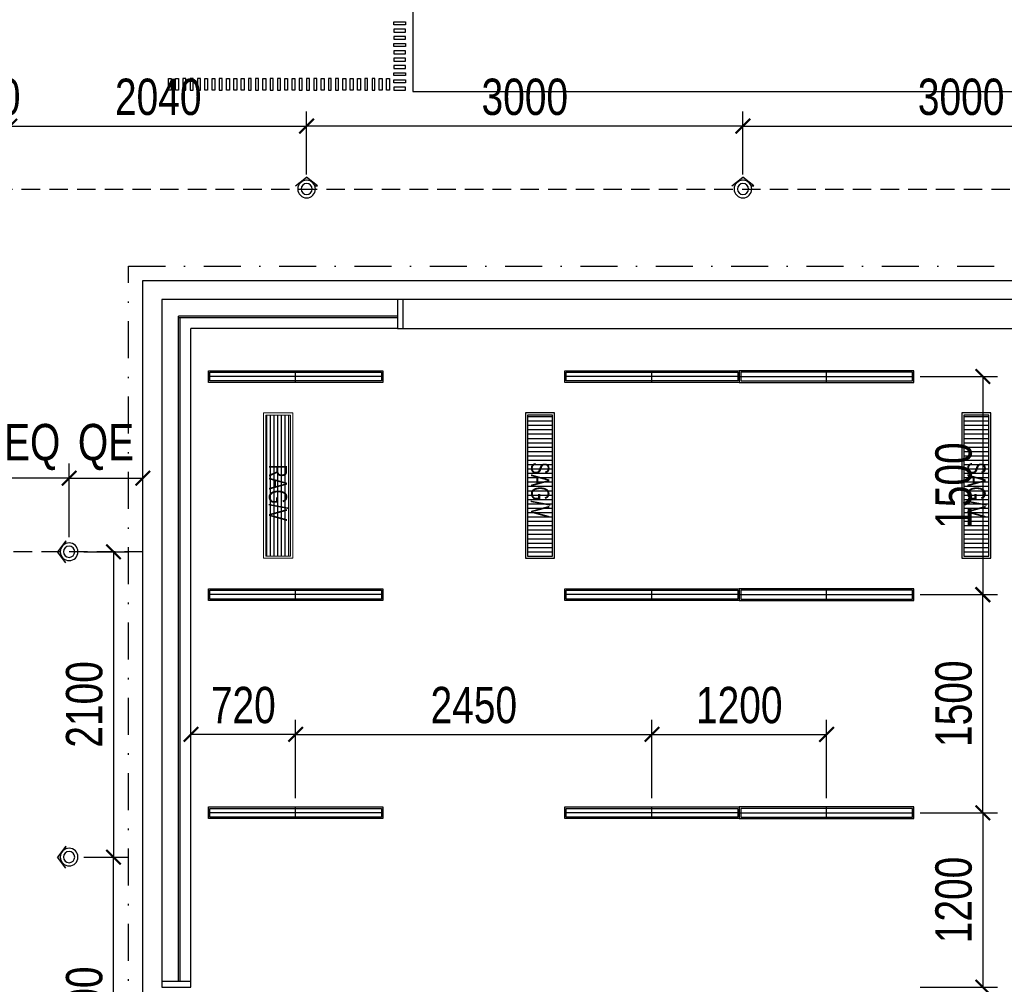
# Model space of a CAD drawing. Header units: millimetres. Extents: x -539149 to -534375, y 505028 to 505469.
# Tile 73 of 135: x -536017 to -535949, y 505231 to 505297. Entities that reach past the tile are written whole.
import ezdxf

# ---------------------------------------------------------------- set-up
doc = ezdxf.new("R2010")
doc.units = ezdxf.units.MM
doc.header["$LTSCALE"] = 10
doc.linetypes.add('DASHDOTX2', pattern=[50.8, 25.4, -12.7, 0, -12.7])
doc.linetypes.add('DASHED', pattern=[19.05, 12.7, -6.35])
doc.layers.get('Defpoints').update_dxf_attribs({"color": 8})
for name, color, linetype in [('B-平面-到顶家具H', 30, 'Continuous'), ('B-平面-到顶装饰造型线', 6, 'Continuous'), ('B-平面-完成面造型线', 6, 'Continuous'), ('C-顶棚-灯具', 4, 'Continuous'), ('C-顶棚-灯具尺寸', 4, 'Continuous'), ('C-顶棚-造型线', 30, 'Continuous')]:
    doc.layers.add(name, color=color, linetype=linetype)
doc.layers.add('C-顶棚-空调', color=4, linetype='Continuous', lineweight=20)
doc.layers.add('E-空调', color=4, linetype='Continuous', lineweight=20)
doc.styles.add('CCD_DIM', font='txt', dxfattribs={"width": 0.8})
doc.styles.add('STSL', font='txt', dxfattribs={"width": 0.8})
doc.dimstyles.new('1-1', dxfattribs={"dimscale": 0, "dimtxt": 2.5, "dimasz": 1, "dimexe": 1, "dimexo": 1, "dimgap": 0.75, "dimtad": 1, "dimdec": 0, "dimrnd": 0.005, "dimzin": 0, "dimdsep": 46, "dimtxsty": 'CCD_DIM', "dimblk": 'ARCHTICK', "dimcen": 0.13, "dimclrd": 44, "dimclre": 44, "dimclrt": 50, "dimadec": 0, "dimazin": 0, "dimtfac": 1, "dimtdec": 0, "dimtix": 1, "dimtmove": 2, "dimatfit": 3, "dimldrblk": 'HBA_Leader_Dot', "dimfxl": 5, "dimfxlon": 1, "dimtvp": 1, "dimtolj": 1, "dimtzin": 0, "dimarcsym": 0})

# ---------------------------------------------------------------- blocks, each defined once
blk = doc.blocks.new('A$C323A0BBE')
at = {"layer": 'C-顶棚-灯具', "color": 8}
for p, q in [((0, 600), (0, -600)), ((-40, 0), (40, 0))]:
    blk.add_line(p, q, dxfattribs=at)
at = {"layer": 'C-顶棚-灯具'}
blk.add_lwpolyline([(-40, -600), (40, -600), (40, 600), (-40, 600)], close=True, dxfattribs=at)
at = {"layer": 'C-顶棚-灯具', "color": 8}
blk.add_lwpolyline([(-30, -590), (30, -590), (30, 590), (-30, 590)], close=True, dxfattribs=at)
blk = doc.blocks.new('射灯(可调角度）')
h = blk.add_hatch(color=9)
edge = h.paths.add_edge_path()
edge.add_line((17.3, 44.1), (17.3, 59))
edge.add_line((17.3, 59), (63.3, 0))
edge.add_line((63.3, 0), (17.3, -59))
edge.add_line((17.3, -59), (17.3, -44.1))
edge.add_ellipse((0, 0), major_axis=(-33.5, 33.5), ratio=1, start_angle=156.4449, end_angle=225)
edge.add_ellipse((0, 0), major_axis=(33.5, 33.5), ratio=1, start_angle=315, end_angle=383.5551)
for p, q in [((17.3, 44.1), (17.3, 59)), ((17.3, 59), (63.3, 0)), ((17.3, -59), (63.3, 0))]:
    blk.add_line(p, q)
blk.add_circle((0, 0), 47.4)
at = {"color": 8}
blk.add_circle((0, 0), 30, dxfattribs=at)
blk = doc.blocks.new('_ArchTick')
at = {"color": 0, "linetype": 'ByBlock', "const_width": 0.15}
blk.add_lwpolyline([(-0.5, -0.5), (0.5, 0.5)], dxfattribs=at)
blk = doc.blocks.new('*D259')
at = {"layer": 'C-顶棚-灯具尺寸', "color": 44, "lineweight": -2, "ltscale": 0.01, "transparency": 16777216}
for p, q in [((-536020.773, 505286.399), (-536020.773, 505290.725)), ((-536017.773, 505286.399), (-536017.773, 505290.725)), ((-536020.773, 505289.725), (-536021.773, 505289.725)), ((-536017.773, 505289.725), (-536020.773, 505289.725)), ((-536017.773, 505289.725), (-536016.773, 505289.725))]:
    blk.add_line(p, q, dxfattribs=at)
at = {"layer": 'Defpoints', "color": 0, "ltscale": 0.01, "transparency": 16777216}
for p in [(-536020.773, 505289.725), (-536020.773, 505285.399), (-536017.773, 505285.399)]:
    blk.add_point(p, dxfattribs=at)
at = {"layer": 'C-顶棚-灯具尺寸', "color": 44, "lineweight": -2, "ltscale": 0.01, "transparency": 16777216}
blk.add_blockref('_ArchTick', (-536020.773, 505289.725), dxfattribs=at)
at = {"layer": 'C-顶棚-灯具尺寸', "color": 44, "lineweight": -2, "ltscale": 0.01, "transparency": 16777216, "rotation": 180}
blk.add_blockref('_ArchTick', (-536017.773, 505289.725), dxfattribs=at)
at = {"layer": 'C-顶棚-灯具尺寸', "color": 50, "ltscale": 0.01, "transparency": 16777216, "insert": (-536019.273, 505291.725), "char_height": 2.5, "attachment_point": 5, "style": 'CCD_DIM'}
blk.add_mtext('\\A1;300', dxfattribs=at)
blk = doc.blocks.new('HBA_Leader_Dot')
at = {"color": 0, "linetype": 'ByBlock'}
blk.add_line((-5, 0), (-10, 0), dxfattribs=at)
at = {"color": 0, "linetype": 'ByBlock', "const_width": 5}
blk.add_lwpolyline([(-2.5, 0, 1), (2.5, 0, 1)], format="xyb", close=True, dxfattribs=at)
blk = doc.blocks.new('*D264')
at = {"layer": 'C-顶棚-灯具尺寸', "color": 44, "lineweight": -2, "ltscale": 0.01, "transparency": 16777216}
for p, q in [((-536017.773, 505286.399), (-536017.773, 505290.725)), ((-535997.368, 505286.399), (-535997.368, 505290.725)), ((-536017.773, 505289.725), (-535997.368, 505289.725))]:
    blk.add_line(p, q, dxfattribs=at)
at = {"layer": 'Defpoints', "color": 0, "ltscale": 0.01, "transparency": 16777216}
for p in [(-535997.368, 505289.725), (-536017.773, 505285.399), (-535997.368, 505285.399)]:
    blk.add_point(p, dxfattribs=at)
at = {"layer": 'C-顶棚-灯具尺寸', "color": 44, "lineweight": -2, "ltscale": 0.01, "transparency": 16777216, "rotation": 180}
blk.add_blockref('_ArchTick', (-536017.773, 505289.725), dxfattribs=at)
at = {"layer": 'C-顶棚-灯具尺寸', "color": 44, "lineweight": -2, "ltscale": 0.01, "transparency": 16777216}
blk.add_blockref('_ArchTick', (-535997.368, 505289.725), dxfattribs=at)
at = {"layer": 'C-顶棚-灯具尺寸', "color": 50, "ltscale": 0.01, "transparency": 16777216, "insert": (-536007.571, 505291.725), "char_height": 2.5, "attachment_point": 5, "style": 'CCD_DIM'}
blk.add_mtext('\\A1;2040', dxfattribs=at)
blk = doc.blocks.new('*D265')
at = {"layer": 'C-顶棚-灯具尺寸', "color": 44, "lineweight": -2, "ltscale": 0.01, "transparency": 16777216}
for p, q in [((-535997.368, 505286.399), (-535997.368, 505290.725)), ((-535967.368, 505286.399), (-535967.368, 505290.725)), ((-535967.368, 505289.725), (-535997.368, 505289.725))]:
    blk.add_line(p, q, dxfattribs=at)
at = {"layer": 'Defpoints', "color": 0, "ltscale": 0.01, "transparency": 16777216}
for p in [(-535997.368, 505289.725), (-535997.368, 505285.399), (-535967.368, 505285.399)]:
    blk.add_point(p, dxfattribs=at)
at = {"layer": 'C-顶棚-灯具尺寸', "color": 44, "lineweight": -2, "ltscale": 0.01, "transparency": 16777216, "rotation": 180}
blk.add_blockref('_ArchTick', (-535997.368, 505289.725), dxfattribs=at)
at = {"layer": 'C-顶棚-灯具尺寸', "color": 44, "lineweight": -2, "ltscale": 0.01, "transparency": 16777216}
blk.add_blockref('_ArchTick', (-535967.368, 505289.725), dxfattribs=at)
at = {"layer": 'C-顶棚-灯具尺寸', "color": 50, "ltscale": 0.01, "transparency": 16777216, "insert": (-535982.368, 505291.725), "char_height": 2.5, "attachment_point": 5, "style": 'CCD_DIM'}
blk.add_mtext('\\A1;3000', dxfattribs=at)
blk = doc.blocks.new('*D266')
at = {"layer": 'C-顶棚-灯具尺寸', "color": 44, "lineweight": -2, "ltscale": 0.01, "transparency": 16777216}
for p, q in [((-535967.368, 505286.399), (-535967.368, 505290.725)), ((-535937.368, 505286.399), (-535937.368, 505290.725)), ((-535967.368, 505289.725), (-535937.368, 505289.725))]:
    blk.add_line(p, q, dxfattribs=at)
at = {"layer": 'Defpoints', "color": 0, "ltscale": 0.01, "transparency": 16777216}
for p in [(-535937.368, 505289.725), (-535967.368, 505285.399), (-535937.368, 505285.399)]:
    blk.add_point(p, dxfattribs=at)
at = {"layer": 'C-顶棚-灯具尺寸', "color": 44, "lineweight": -2, "ltscale": 0.01, "transparency": 16777216, "rotation": 180}
blk.add_blockref('_ArchTick', (-535967.368, 505289.725), dxfattribs=at)
at = {"layer": 'C-顶棚-灯具尺寸', "color": 44, "lineweight": -2, "ltscale": 0.01, "transparency": 16777216}
blk.add_blockref('_ArchTick', (-535937.368, 505289.725), dxfattribs=at)
at = {"layer": 'C-顶棚-灯具尺寸', "color": 50, "ltscale": 0.01, "transparency": 16777216, "insert": (-535952.368, 505291.725), "char_height": 2.5, "attachment_point": 5, "style": 'CCD_DIM'}
blk.add_mtext('\\A1;3000', dxfattribs=at)
blk = doc.blocks.new('*D330')
at = {"layer": 'C-顶棚-灯具尺寸', "color": 44, "lineweight": -2, "ltscale": 0.01, "transparency": 16777216}
for p, q in [((-535998.123, 505243.499), (-535998.123, 505248.891)), ((-535973.623, 505243.499), (-535973.623, 505248.891)), ((-535998.123, 505247.891), (-535973.623, 505247.891))]:
    blk.add_line(p, q, dxfattribs=at)
at = {"layer": 'Defpoints', "color": 0, "ltscale": 0.01, "transparency": 16777216}
for p in [(-535973.623, 505247.891), (-535998.123, 505242.499), (-535973.623, 505242.499)]:
    blk.add_point(p, dxfattribs=at)
at = {"layer": 'C-顶棚-灯具尺寸', "color": 44, "lineweight": -2, "ltscale": 0.01, "transparency": 16777216, "rotation": 180}
blk.add_blockref('_ArchTick', (-535998.123, 505247.891), dxfattribs=at)
at = {"layer": 'C-顶棚-灯具尺寸', "color": 44, "lineweight": -2, "ltscale": 0.01, "transparency": 16777216}
blk.add_blockref('_ArchTick', (-535973.623, 505247.891), dxfattribs=at)
at = {"layer": 'C-顶棚-灯具尺寸', "color": 50, "ltscale": 0.01, "transparency": 16777216, "insert": (-535985.873, 505249.891), "char_height": 2.5, "attachment_point": 5, "style": 'CCD_DIM'}
blk.add_mtext('\\A1;2450', dxfattribs=at)
blk = doc.blocks.new('*D331')
at = {"layer": 'C-顶棚-灯具尺寸', "color": 44, "lineweight": -2, "ltscale": 0.01, "transparency": 16777216}
for p, q in [((-535973.623, 505243.499), (-535973.623, 505248.891)), ((-535961.623, 505243.499), (-535961.623, 505248.891)), ((-535973.623, 505247.891), (-535961.623, 505247.891))]:
    blk.add_line(p, q, dxfattribs=at)
at = {"layer": 'Defpoints', "color": 0, "ltscale": 0.01, "transparency": 16777216}
for p in [(-535961.623, 505247.891), (-535973.623, 505242.499), (-535961.623, 505242.499)]:
    blk.add_point(p, dxfattribs=at)
at = {"layer": 'C-顶棚-灯具尺寸', "color": 44, "lineweight": -2, "ltscale": 0.01, "transparency": 16777216, "rotation": 180}
blk.add_blockref('_ArchTick', (-535973.623, 505247.891), dxfattribs=at)
at = {"layer": 'C-顶棚-灯具尺寸', "color": 44, "lineweight": -2, "ltscale": 0.01, "transparency": 16777216}
blk.add_blockref('_ArchTick', (-535961.623, 505247.891), dxfattribs=at)
at = {"layer": 'C-顶棚-灯具尺寸', "color": 50, "ltscale": 0.01, "transparency": 16777216, "insert": (-535967.623, 505249.891), "char_height": 2.5, "attachment_point": 5, "style": 'CCD_DIM'}
blk.add_mtext('\\A1;1200', dxfattribs=at)
blk = doc.blocks.new('*D332')
at = {"layer": 'C-顶棚-灯具尺寸', "color": 44, "lineweight": -2, "ltscale": 0.01, "transparency": 16777216}
for p, q in [((-535955.188, 505257.499), (-535949.876, 505257.499)), ((-535950.876, 505242.499), (-535950.876, 505257.499)), ((-535955.188, 505242.499), (-535949.876, 505242.499))]:
    blk.add_line(p, q, dxfattribs=at)
at = {"layer": 'Defpoints', "color": 0, "ltscale": 0.01, "transparency": 16777216}
for p in [(-535956.188, 505257.499), (-535950.876, 505257.499), (-535956.188, 505242.499)]:
    blk.add_point(p, dxfattribs=at)
at = {"layer": 'C-顶棚-灯具尺寸', "color": 44, "lineweight": -2, "ltscale": 0.01, "transparency": 16777216}
for p, rotation in [((-535950.876, 505257.499), 90), ((-535950.876, 505242.499), 270)]:
    blk.add_blockref('_ArchTick', p, dxfattribs=dict(at, rotation=rotation))
at = {"layer": 'C-顶棚-灯具尺寸', "color": 50, "ltscale": 0.01, "transparency": 16777216, "insert": (-535952.876, 505249.999), "char_height": 2.5, "attachment_point": 5, "rotation": 90, "style": 'CCD_DIM'}
blk.add_mtext('\\A1;1500', dxfattribs=at)
blk = doc.blocks.new('*D333')
at = {"layer": 'C-顶棚-灯具尺寸', "color": 44, "lineweight": -2, "ltscale": 0.01, "transparency": 16777216}
for p, q in [((-535955.188, 505272.499), (-535949.876, 505272.499)), ((-535950.876, 505272.499), (-535950.876, 505257.499)), ((-535955.188, 505257.499), (-535949.876, 505257.499))]:
    blk.add_line(p, q, dxfattribs=at)
at = {"layer": 'Defpoints', "color": 0, "ltscale": 0.01, "transparency": 16777216}
for p in [(-535956.188, 505272.499), (-535956.188, 505257.499), (-535950.876, 505257.499)]:
    blk.add_point(p, dxfattribs=at)
at = {"layer": 'C-顶棚-灯具尺寸', "color": 44, "lineweight": -2, "ltscale": 0.01, "transparency": 16777216}
for p, rotation in [((-535950.876, 505272.499), 90), ((-535950.876, 505257.499), 270)]:
    blk.add_blockref('_ArchTick', p, dxfattribs=dict(at, rotation=rotation))
at = {"layer": 'C-顶棚-灯具尺寸', "color": 50, "ltscale": 0.01, "transparency": 16777216, "insert": (-535952.876, 505264.999), "char_height": 2.5, "attachment_point": 5, "rotation": 90, "style": 'CCD_DIM'}
blk.add_mtext('\\A1;1500', dxfattribs=at)
blk = doc.blocks.new('*D334')
at = {"layer": 'C-顶棚-灯具尺寸', "color": 44, "lineweight": -2, "ltscale": 0.01, "transparency": 16777216}
for p, q in [((-535955.188, 505242.499), (-535949.876, 505242.499)), ((-535950.876, 505242.499), (-535950.876, 505230.499)), ((-535955.188, 505230.499), (-535949.876, 505230.499))]:
    blk.add_line(p, q, dxfattribs=at)
at = {"layer": 'Defpoints', "color": 0, "ltscale": 0.01, "transparency": 16777216}
for p in [(-535956.188, 505242.499), (-535956.188, 505230.499), (-535950.876, 505230.499)]:
    blk.add_point(p, dxfattribs=at)
at = {"layer": 'C-顶棚-灯具尺寸', "color": 44, "lineweight": -2, "ltscale": 0.01, "transparency": 16777216}
for p, rotation in [((-535950.876, 505242.499), 90), ((-535950.876, 505230.499), 270)]:
    blk.add_blockref('_ArchTick', p, dxfattribs=dict(at, rotation=rotation))
at = {"layer": 'C-顶棚-灯具尺寸', "color": 50, "ltscale": 0.01, "transparency": 16777216, "insert": (-535952.876, 505236.499), "char_height": 2.5, "attachment_point": 5, "rotation": 90, "style": 'CCD_DIM'}
blk.add_mtext('\\A1;1200', dxfattribs=at)
blk = doc.blocks.new('*D335')
at = {"layer": 'C-顶棚-灯具尺寸', "color": 44, "lineweight": -2, "ltscale": 0.01, "transparency": 16777216}
for p, q in [((-536005.323, 505243.499), (-536005.323, 505248.891)), ((-535998.123, 505243.499), (-535998.123, 505248.891)), ((-535998.123, 505247.891), (-536005.323, 505247.891))]:
    blk.add_line(p, q, dxfattribs=at)
at = {"layer": 'Defpoints', "color": 0, "ltscale": 0.01, "transparency": 16777216}
for p in [(-536005.323, 505247.891), (-536005.323, 505242.499), (-535998.123, 505242.499)]:
    blk.add_point(p, dxfattribs=at)
at = {"layer": 'C-顶棚-灯具尺寸', "color": 44, "lineweight": -2, "ltscale": 0.01, "transparency": 16777216, "rotation": 180}
blk.add_blockref('_ArchTick', (-536005.323, 505247.891), dxfattribs=at)
at = {"layer": 'C-顶棚-灯具尺寸', "color": 44, "lineweight": -2, "ltscale": 0.01, "transparency": 16777216}
blk.add_blockref('_ArchTick', (-535998.123, 505247.891), dxfattribs=at)
at = {"layer": 'C-顶棚-灯具尺寸', "color": 50, "ltscale": 0.01, "transparency": 16777216, "insert": (-536001.723, 505249.891), "char_height": 2.5, "attachment_point": 5, "style": 'CCD_DIM'}
blk.add_mtext('\\A1;720', dxfattribs=at)
blk = doc.blocks.new('*D386')
at = {"layer": 'C-顶棚-灯具尺寸', "color": 44, "lineweight": -2, "ltscale": 0.01, "transparency": 16777216}
for p, q in [((-536013.698, 505261.449), (-536013.698, 505266.512)), ((-536008.623, 505261.449), (-536008.623, 505266.512)), ((-536013.698, 505265.512), (-536008.623, 505265.512))]:
    blk.add_line(p, q, dxfattribs=at)
at = {"layer": 'Defpoints', "color": 0, "ltscale": 0.01, "transparency": 16777216}
for p in [(-536008.623, 505265.512), (-536013.698, 505260.449), (-536008.623, 505260.449)]:
    blk.add_point(p, dxfattribs=at)
at = {"layer": 'C-顶棚-灯具尺寸', "color": 44, "lineweight": -2, "ltscale": 0.01, "transparency": 16777216, "rotation": 180}
blk.add_blockref('_ArchTick', (-536013.698, 505265.512), dxfattribs=at)
at = {"layer": 'C-顶棚-灯具尺寸', "color": 44, "lineweight": -2, "ltscale": 0.01, "transparency": 16777216}
blk.add_blockref('_ArchTick', (-536008.623, 505265.512), dxfattribs=at)
at = {"layer": 'C-顶棚-灯具尺寸', "color": 50, "ltscale": 0.01, "transparency": 16777216, "insert": (-536011.161, 505267.65), "char_height": 2.5, "attachment_point": 5, "style": 'CCD_DIM'}
blk.add_mtext('\\A1;QE', dxfattribs=at)
blk = doc.blocks.new('*D387')
at = {"layer": 'C-顶棚-灯具尺寸', "color": 44, "lineweight": -2, "ltscale": 0.01, "transparency": 16777216}
for p, q in [((-536018.773, 505261.449), (-536018.773, 505266.512)), ((-536013.698, 505261.449), (-536013.698, 505266.512)), ((-536013.698, 505265.512), (-536018.773, 505265.512))]:
    blk.add_line(p, q, dxfattribs=at)
at = {"layer": 'Defpoints', "color": 0, "ltscale": 0.01, "transparency": 16777216}
for p in [(-536018.773, 505265.512), (-536018.773, 505260.449), (-536013.698, 505260.449)]:
    blk.add_point(p, dxfattribs=at)
at = {"layer": 'C-顶棚-灯具尺寸', "color": 44, "lineweight": -2, "ltscale": 0.01, "transparency": 16777216, "rotation": 180}
blk.add_blockref('_ArchTick', (-536018.773, 505265.512), dxfattribs=at)
at = {"layer": 'C-顶棚-灯具尺寸', "color": 44, "lineweight": -2, "ltscale": 0.01, "transparency": 16777216}
blk.add_blockref('_ArchTick', (-536013.698, 505265.512), dxfattribs=at)
at = {"layer": 'C-顶棚-灯具尺寸', "color": 50, "ltscale": 0.01, "transparency": 16777216, "insert": (-536016.236, 505267.65), "char_height": 2.5, "attachment_point": 5, "style": 'CCD_DIM'}
blk.add_mtext('\\A1;EQ', dxfattribs=at)
blk = doc.blocks.new('*D388')
at = {"layer": 'C-顶棚-灯具尺寸', "color": 44, "lineweight": -2, "ltscale": 0.01, "transparency": 16777216}
for p, q in [((-536012.698, 505260.449), (-536009.648, 505260.449)), ((-536010.648, 505260.449), (-536010.648, 505239.449)), ((-536012.698, 505239.449), (-536009.648, 505239.449))]:
    blk.add_line(p, q, dxfattribs=at)
at = {"layer": 'Defpoints', "color": 0, "ltscale": 0.01, "transparency": 16777216}
for p in [(-536013.698, 505260.449), (-536013.698, 505239.449), (-536010.648, 505239.449)]:
    blk.add_point(p, dxfattribs=at)
at = {"layer": 'C-顶棚-灯具尺寸', "color": 44, "lineweight": -2, "ltscale": 0.01, "transparency": 16777216}
for p, rotation in [((-536010.648, 505260.449), 90), ((-536010.648, 505239.449), 270)]:
    blk.add_blockref('_ArchTick', p, dxfattribs=dict(at, rotation=rotation))
at = {"layer": 'C-顶棚-灯具尺寸', "color": 50, "ltscale": 0.01, "transparency": 16777216, "insert": (-536012.648, 505249.949), "char_height": 2.5, "attachment_point": 5, "rotation": 90, "style": 'CCD_DIM'}
blk.add_mtext('\\A1;2100', dxfattribs=at)
blk = doc.blocks.new('*D389')
at = {"layer": 'C-顶棚-灯具尺寸', "color": 44, "lineweight": -2, "ltscale": 0.01, "transparency": 16777216}
for p, q in [((-536012.698, 505239.449), (-536009.648, 505239.449)), ((-536010.648, 505218.449), (-536010.648, 505239.449)), ((-536012.698, 505218.449), (-536009.648, 505218.449))]:
    blk.add_line(p, q, dxfattribs=at)
at = {"layer": 'Defpoints', "color": 0, "ltscale": 0.01, "transparency": 16777216}
for p in [(-536013.698, 505239.449), (-536010.648, 505239.449), (-536013.698, 505218.449)]:
    blk.add_point(p, dxfattribs=at)
at = {"layer": 'C-顶棚-灯具尺寸', "color": 44, "lineweight": -2, "ltscale": 0.01, "transparency": 16777216}
for p, rotation in [((-536010.648, 505239.449), 90), ((-536010.648, 505218.449), 270)]:
    blk.add_blockref('_ArchTick', p, dxfattribs=dict(at, rotation=rotation))
at = {"layer": 'C-顶棚-灯具尺寸', "color": 50, "ltscale": 0.01, "transparency": 16777216, "insert": (-536012.648, 505228.949), "char_height": 2.5, "attachment_point": 5, "rotation": 90, "style": 'CCD_DIM'}
blk.add_mtext('\\A1;2100', dxfattribs=at)
blk = doc.blocks.new('*U197')
at = {"layer": 'C-顶棚-灯具'}
h = blk.add_hatch(dxfattribs=at)
h.set_pattern_fill('_USER', color=8, scale=30, angle=90, style=0, pattern_type=0)
h.set_pattern_definition([(90, (15, 15), (-30, 2e-15), [])])
h.paths.add_polyline_path([(15, 185), (15, 15), (985, 15), (985, 185)])
at = {"layer": 'C-顶棚-灯具', "linetype": 'ByBlock'}
blk.add_lwpolyline([(0, 200), (0, 0), (1000, 0), (1000, 200)], close=True, dxfattribs=at)
at = {"layer": 'C-顶棚-灯具', "color": 8}
blk.add_lwpolyline([(15, 185), (15, 15), (985, 15), (985, 185)], close=True, dxfattribs=at)
at = {"layer": 'C-顶棚-灯具', "style": 'STSL', "width": 0.75}
blk.add_text('SAG/V', height=125, dxfattribs=at).set_placement((338.5, 38.7))
blk = doc.blocks.new('A$C6A8D0C23')
at = {"layer": 'C-顶棚-灯具'}
h = blk.add_hatch(dxfattribs=at)
h.set_pattern_fill('_USER', color=8, scale=25, style=0, pattern_type=0)
h.set_pattern_definition([(0, (15, 15), (0, 25), [])])
h.paths.add_polyline_path([(15, 185), (15, 15), (985, 15), (985, 185)])
at = {"layer": 'C-顶棚-空调', "color": 8}
blk.add_lwpolyline([(15, 185), (15, 15), (985, 15), (985, 185)], close=True, dxfattribs=at)
at = {"layer": 'E-空调', "linetype": 'ByBlock'}
blk.add_lwpolyline([(0, 200), (0, 0), (1000, 0), (1000, 200)], close=True, dxfattribs=at)
at = {"layer": 'E-空调', "style": 'STSL', "width": 0.75}
blk.add_text('RAG/V', height=125, dxfattribs=at).set_placement((353.9, 36))

msp = doc.modelspace()

# ---------------------------------------------------------------- linework, layer by layer
at = {"layer": 'B-平面-到顶家具H', "ltscale": 0.01}
for p, q in [((-536007.323, 505277.799, 0.069), (-536007.323, 505230.898, 0.069)), ((-535991.123, 505277.799, 0.069), (-536007.323, 505277.799, 0.069)), ((-536005.323, 505230.898, 0.069), (-536005.323, 505275.799, 0.069)), ((-535991.123, 505275.799, 0.069), (-536005.323, 505275.799, 0.069))]:
    msp.add_line(p, q, dxfattribs=at)
at = {"layer": 'B-平面-到顶装饰造型线', "color": 4, "ltscale": 0.01}
for p, q in [((-536006.183, 505230.898, 0.069), (-536006.183, 505276.659, 0.069)), ((-535991.123, 505276.659, 0.069), (-536006.183, 505276.659, 0.069)), ((-535991.123, 505276.539, 0.069), (-536006.183, 505276.539, 0.069)), ((-536006.063, 505230.898, 0.069), (-536006.063, 505276.539, 0.069))]:
    msp.add_line(p, q, dxfattribs=at)
at = {"layer": 'B-平面-完成面造型线', "ltscale": 0.01, "elevation": 0.069}
for points in [[(-535990.573, 505296.899), (-535990.573, 505296.699), (-535991.373, 505296.699), (-535991.373, 505296.899)], [(-535990.573, 505296.199), (-535990.573, 505296.399), (-535991.373, 505296.399), (-535991.373, 505296.199)], [(-535990.573, 505295.699), (-535990.573, 505295.899), (-535991.373, 505295.899), (-535991.373, 505295.699)], [(-535990.573, 505295.399), (-535990.573, 505295.199), (-535991.373, 505295.199), (-535991.373, 505295.399)], [(-535990.573, 505294.699), (-535990.573, 505294.899), (-535991.373, 505294.899), (-535991.373, 505294.699)], [(-535990.573, 505294.199), (-535990.573, 505294.399), (-535991.373, 505294.399), (-535991.373, 505294.199)], [(-535990.573, 505293.699), (-535990.573, 505293.899), (-535991.373, 505293.899), (-535991.373, 505293.699)], [(-536006.673, 505292.199), (-536006.873, 505292.199), (-536006.873, 505292.999), (-536006.673, 505292.999)], [(-536006.173, 505292.199), (-536006.373, 505292.199), (-536006.373, 505292.999), (-536006.173, 505292.999)], [(-536005.873, 505292.199), (-536005.673, 505292.199), (-536005.673, 505292.999), (-536005.873, 505292.999)], [(-536005.373, 505292.199), (-536005.173, 505292.199), (-536005.173, 505292.999), (-536005.373, 505292.999)], [(-536004.873, 505292.199), (-536004.673, 505292.199), (-536004.673, 505292.999), (-536004.873, 505292.999)], [(-536004.173, 505292.199), (-536004.373, 505292.199), (-536004.373, 505292.999), (-536004.173, 505292.999)], [(-536003.673, 505292.199), (-536003.873, 505292.199), (-536003.873, 505292.999), (-536003.673, 505292.999)], [(-536003.373, 505292.199), (-536003.173, 505292.199), (-536003.173, 505292.999), (-536003.373, 505292.999)], [(-536002.673, 505292.199), (-536002.873, 505292.199), (-536002.873, 505292.999), (-536002.673, 505292.999)], [(-536002.173, 505292.199), (-536002.373, 505292.199), (-536002.373, 505292.999), (-536002.173, 505292.999)], [(-536001.673, 505292.199), (-536001.873, 505292.199), (-536001.873, 505292.999), (-536001.673, 505292.999)], [(-536001.373, 505292.199), (-536001.173, 505292.199), (-536001.173, 505292.999), (-536001.373, 505292.999)], [(-536000.873, 505292.199), (-536000.673, 505292.199), (-536000.673, 505292.999), (-536000.873, 505292.999)], [(-536000.173, 505292.199), (-536000.373, 505292.199), (-536000.373, 505292.999), (-536000.173, 505292.999)], [(-535999.873, 505292.199), (-535999.673, 505292.199), (-535999.673, 505292.999), (-535999.873, 505292.999)], [(-535999.373, 505292.199), (-535999.173, 505292.199), (-535999.173, 505292.999), (-535999.373, 505292.999)], [(-535998.673, 505292.199), (-535998.873, 505292.199), (-535998.873, 505292.999), (-535998.673, 505292.999)], [(-535998.173, 505292.199), (-535998.373, 505292.199), (-535998.373, 505292.999), (-535998.173, 505292.999)], [(-535997.873, 505292.199), (-535997.673, 505292.199), (-535997.673, 505292.999), (-535997.873, 505292.999)], [(-535997.373, 505292.199), (-535997.173, 505292.199), (-535997.173, 505292.999), (-535997.373, 505292.999)], [(-535996.873, 505292.199), (-535996.673, 505292.199), (-535996.673, 505292.999), (-535996.873, 505292.999)], [(-535996.173, 505292.199), (-535996.373, 505292.199), (-535996.373, 505292.999), (-535996.173, 505292.999)], [(-535995.873, 505292.199), (-535995.673, 505292.199), (-535995.673, 505292.999), (-535995.873, 505292.999)], [(-535995.373, 505292.199), (-535995.173, 505292.199), (-535995.173, 505292.999), (-535995.373, 505292.999)], [(-535994.673, 505292.199), (-535994.873, 505292.199), (-535994.873, 505292.999), (-535994.673, 505292.999)], [(-535994.173, 505292.199), (-535994.373, 505292.199), (-535994.373, 505292.999), (-535994.173, 505292.999)], [(-535993.673, 505292.199), (-535993.873, 505292.199), (-535993.873, 505292.999), (-535993.673, 505292.999)], [(-535993.373, 505292.199), (-535993.173, 505292.199), (-535993.173, 505292.999), (-535993.373, 505292.999)], [(-535992.873, 505292.199), (-535992.673, 505292.199), (-535992.673, 505292.999), (-535992.873, 505292.999)], [(-535992.173, 505292.199), (-535992.373, 505292.199), (-535992.373, 505292.999), (-535992.173, 505292.999)], [(-535991.673, 505292.199), (-535991.873, 505292.199), (-535991.873, 505292.999), (-535991.673, 505292.999)], [(-535990.573, 505293.399), (-535990.573, 505293.199), (-535991.373, 505293.199), (-535991.373, 505293.399)], [(-535990.573, 505292.899), (-535990.573, 505292.699), (-535991.373, 505292.699), (-535991.373, 505292.899)], [(-535990.573, 505292.199), (-535990.573, 505292.399), (-535991.373, 505292.399), (-535991.373, 505292.199)], [(-535991.123, 505275.799), (-535990.723, 505275.799), (-535990.723, 505277.799), (-535991.123, 505277.799)], [(-536005.323, 505230.498), (-536005.323, 505230.898), (-536007.323, 505230.898), (-536007.323, 505230.498)]]:
    msp.add_lwpolyline(points, close=True, dxfattribs=at)
at = {"layer": 'C-顶棚-灯具尺寸', "color": 251, "linetype": 'DASHED', "ltscale": 0.01}
for p, q in [((-536020.773, 505285.399, 0.069), (-535869.035, 505285.399, 0.069)), ((-536008.623, 505260.449, 0.069), (-536023.224, 505260.449, 0.069))]:
    msp.add_line(p, q, dxfattribs=at)
at = {"layer": 'C-顶棚-造型线', "ltscale": 0.01}
for p, q in [((-535990.073, 505359.249, 0.069), (-535990.073, 505292.099, 0.069)), ((-535990.073, 505292.099, 0.069), (-535805.773, 505292.099, 0.069)), ((-535907.473, 505277.799, 0.069), (-535990.723, 505277.799, 0.069)), ((-535990.723, 505275.799, 0.069), (-535907.473, 505275.799, 0.069))]:
    msp.add_line(p, q, dxfattribs=at)
at = {"layer": 'C-顶棚-造型线', "color": 51, "linetype": 'DASHDOTX2', "ltscale": 0.01, "elevation": 0.069}
msp.add_lwpolyline([(-536009.623, 505280.099), (-535865.073, 505280.099), (-535865.073, 505185.699), (-536009.623, 505185.699)], close=True, dxfattribs=at)
at = {"layer": 'C-顶棚-造型线', "ltscale": 0.01, "elevation": 0.069}
msp.add_lwpolyline([(-536008.623, 505279.099), (-535866.073, 505279.099), (-535866.073, 505186.699), (-536008.623, 505186.699)], close=True, dxfattribs=at)

# ---------------------------------------------------------------- block references
at = {"layer": 'C-顶棚-灯具', "linetype": 'ByBlock', "ltscale": 0.01, "xscale": -0.0128000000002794, "yscale": 0.0128000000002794, "zscale": 0.0128, "rotation": 270}
for p in [(-535997.368, 505285.399, 0.069), (-535967.368, 505285.399, 0.069)]:
    msp.add_blockref('射灯(可调角度）', p, dxfattribs=at)
at = {"layer": 'C-顶棚-灯具', "ltscale": 0.01, "yscale": 0.01, "zscale": 0.01}
for name, p, xscale, rotation in [('A$C323A0BBE', (-535998.123, 505272.499, 0.069), -0.01, 270), ('A$C323A0BBE', (-535973.623, 505272.499, 0.069), -0.01, 270), ('A$C323A0BBE', (-535961.623, 505272.499, 0.069), 0.01, 90), ('A$C6A8D0C23', (-536000.323, 505269.999, 0.069), 0.01, 270), ('*U197', (-535982.323, 505269.999, 0.069), 0.01, 270), ('*U197', (-535952.323, 505269.999, 0.069), 0.01, 270), ('A$C323A0BBE', (-535998.123, 505257.499, 0.069), -0.01, 270), ('A$C323A0BBE', (-535973.623, 505257.499, 0.069), -0.01, 270), ('A$C323A0BBE', (-535961.623, 505257.499, 0.069), 0.01, 90), ('A$C323A0BBE', (-535998.123, 505242.499, 0.069), -0.01, 270), ('A$C323A0BBE', (-535973.623, 505242.499, 0.069), -0.01, 270), ('A$C323A0BBE', (-535961.623, 505242.499, 0.069), 0.01, 90)]:
    msp.add_blockref(name, p, dxfattribs=dict(at, xscale=xscale, rotation=rotation))
at = {"layer": 'C-顶棚-灯具', "linetype": 'ByBlock', "ltscale": 0.01, "xscale": -0.0128000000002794, "yscale": 0.0128000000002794, "zscale": 0.0128}
for p in [(-536013.698, 505260.449, 0.069), (-536013.698, 505239.449, 0.069)]:
    msp.add_blockref('射灯(可调角度）', p, dxfattribs=at)

# ---------------------------------------------------------------- dimensions: what is measured, and where the dimension line sits
at = {"layer": 'C-顶棚-灯具尺寸', "ltscale": 0.01}
for base, p1, p2, picture, middle in [((-536020.773, 505289.725, 0.069), (-536017.773, 505285.399, 0.069), (-536020.773, 505285.399, 0.069), '*D259', (-536019.273, 505291.725, 0.069)), ((-535997.368211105, 505289.724535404, 0.068943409), (-536017.77321112, 505285.398650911, 0.068943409), (-535997.368211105, 505285.398650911, 0.068943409), '*D264', (-536007.570711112, 505291.724535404, 0.068943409)), ((-535937.368, 505289.725, 0.069), (-535967.368, 505285.399, 0.069), (-535937.368, 505285.399, 0.069), '*D266', (-535952.368, 505291.725, 0.069)), ((-535973.623, 505247.891, 0.069), (-535998.123, 505242.499, 0.069), (-535973.623, 505242.499, 0.069), '*D330', (-535985.873, 505249.891, 0.069)), ((-535961.623, 505247.891, 0.069), (-535973.623, 505242.499, 0.069), (-535961.623, 505242.499, 0.069), '*D331', (-535967.623, 505249.891, 0.069))]:
    dim = msp.add_linear_dim(base=base, p1=p1, p2=p2, dimstyle='1-1', override={"dimscale": 1, "dimlfac": 100}, dxfattribs=at)
    dim.commit()
    dim.dimension.update_dxf_attribs({"geometry": picture, "text_midpoint": middle})
for base, p1, p2, angle, picture, middle in [((-535997.368, 505289.725, 0.069), (-535967.368, 505285.399, 0.069), (-535997.368, 505285.399, 0.069), 180, '*D265', (-535982.368, 505291.725, 0.069)), ((-535950.876, 505257.499, 0.069), (-535956.188, 505272.499, 0.069), (-535956.188, 505257.499, 0.069), 270, '*D333', (-535952.876, 505264.999, 0.069)), ((-536010.648, 505239.449, 0.069), (-536013.698, 505260.449, 0.069), (-536013.698, 505239.449, 0.069), 90, '*D388', (-536012.648, 505249.949, 0.069)), ((-535950.876, 505257.499, 0.069), (-535956.188, 505242.499, 0.069), (-535956.188, 505257.499, 0.069), 90, '*D332', (-535952.876, 505249.999, 0.069)), ((-536005.323, 505247.891, 0.069), (-535998.123, 505242.499, 0.069), (-536005.323, 505242.499, 0.069), 180, '*D335', (-536001.723, 505249.891, 0.069)), ((-535950.876, 505230.499, 0.069), (-535956.188, 505242.499, 0.069), (-535956.188, 505230.499, 0.069), 270, '*D334', (-535952.876, 505236.499, 0.069)), ((-536010.648, 505239.449, 0.069), (-536013.698, 505218.449, 0.069), (-536013.698, 505239.449, 0.069), 270, '*D389', (-536012.648, 505228.949, 0.069))]:
    dim = msp.add_linear_dim(base=base, p1=p1, p2=p2, angle=angle, dimstyle='1-1', override={"dimscale": 1, "dimlfac": 100}, dxfattribs=at)
    dim.commit()
    dim.dimension.update_dxf_attribs({"geometry": picture, "text_midpoint": middle})
dim = msp.add_linear_dim(base=(-536018.773, 505265.512, 0.069), p1=(-536013.698, 505260.449, 0.069), p2=(-536018.773, 505260.449, 0.069), angle=180, text='EQ', dimstyle='1-1', override={"dimscale": 1, "dimlfac": 100}, dxfattribs=at)
dim.commit()
dim.dimension.update_dxf_attribs({"geometry": '*D387', "text_midpoint": (-536016.236, 505267.65, 0.069)})
dim = msp.add_linear_dim(base=(-536008.623, 505265.512, 0.069), p1=(-536013.698, 505260.449, 0.069), p2=(-536008.623, 505260.449, 0.069), text='QE', dimstyle='1-1', override={"dimscale": 1, "dimlfac": 100}, dxfattribs=at)
dim.commit()
dim.dimension.update_dxf_attribs({"geometry": '*D386', "text_midpoint": (-536011.161, 505267.65, 0.069)})

doc.saveas('drawing.dxf')
